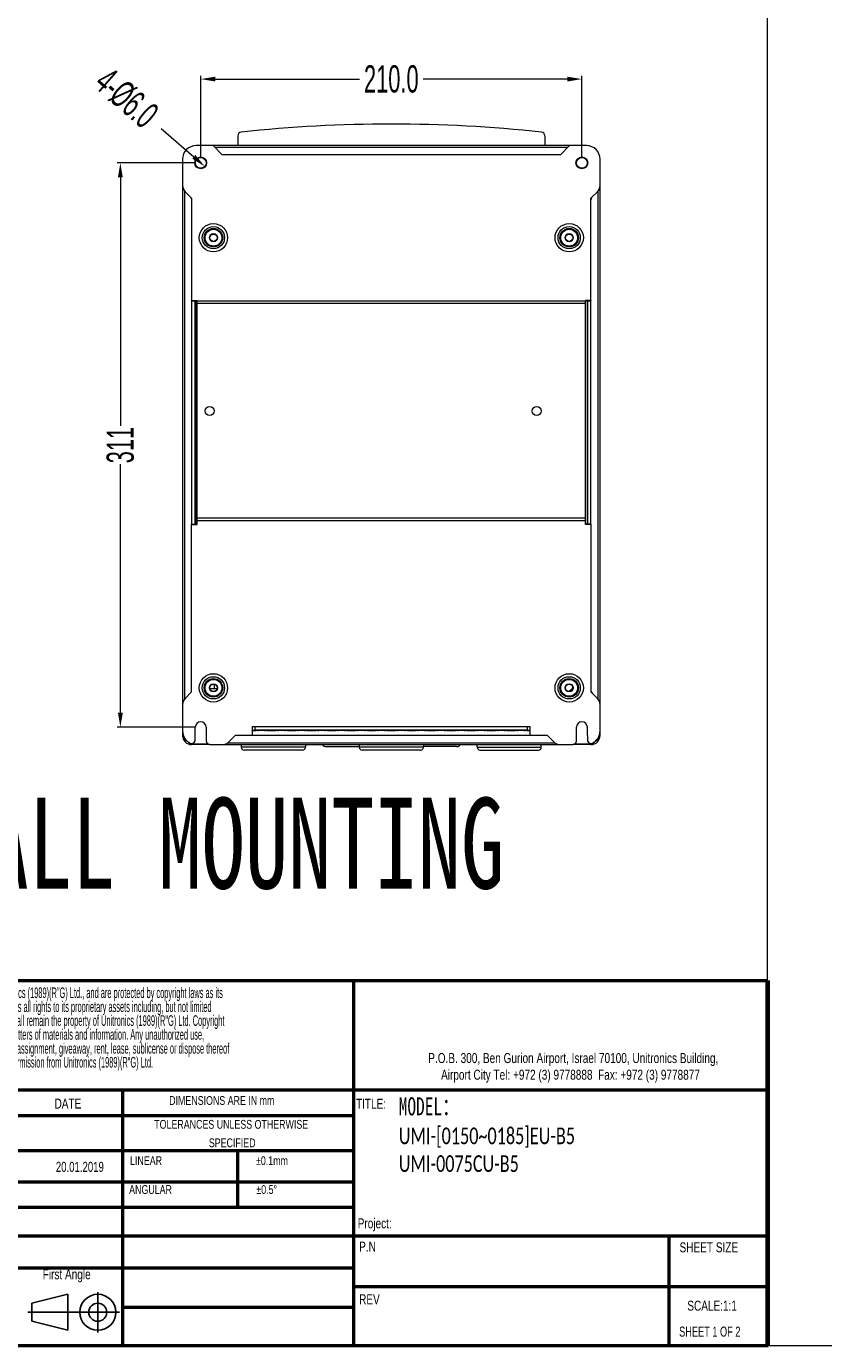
# Model space of a CAD drawing. Header units: millimetres. Extents: x -473 to 23648, y -382 to 1866.
# Tile 216 of 256: x 8236 to 8675, y -382 to 344. Entities that reach past the tile are written whole.
import ezdxf

# ---------------------------------------------------------------- set-up
doc = ezdxf.new("R2010")
doc.units = ezdxf.units.MM
doc.header["$LTSCALE"] = 80
doc.header["$PDMODE"] = 3
doc.header["$PDSIZE"] = 0.3
doc.layers.get('0').update_dxf_attribs({"linetype": 'CONTINUOUS'})
doc.layers.get('DEFPOINTS').update_dxf_attribs({"linetype": 'CONTINUOUS'})
for name, color, linetype in [('02___PRT_ALL_AXES', 7, 'CONTINUOUS'), ('09_ALL_ROUNDS', 7, 'CONTINUOUS'), ('10_ALL_CHAMFER', 7, 'CONTINUOUS'), ('20_ALL_FEATURES', 7, 'CONTINUOUS'), ('SLD-0', 7, 'CONTINUOUS')]:
    doc.layers.add(name, color=color, linetype=linetype)
doc.styles.add('SLDTEXTSTYLE0', font='TXT', dxfattribs={"width": 0.75})
doc.styles.add('SLDTEXTSTYLE1', font='TXT', dxfattribs={"width": 0.686449})
doc.styles.add('SLDTEXTSTYLE2', font='TXT', dxfattribs={"width": 0.6875})
doc.styles.add('SLDTEXTSTYLE3', font='TXT', dxfattribs={"width": 0.482098})
doc.styles.get("Standard").update_dxf_attribs({"font": 'technic_.ttf', "width": 0.7})
doc.dimstyles.get("Standard").update_dxf_attribs({"dimtxt": 3, "dimasz": 3, "dimexe": 0.18, "dimexo": 0.0625, "dimgap": 0.09, "dimtad": 1, "dimdsep": 46, "dimtxsty": 'STANDARD', "dimcen": 0.09, "dimadec": 0, "dimazin": 0, "dimtol": 1, "dimtp": 0.01, "dimtm": 0.01, "dimtfac": 1, "dimtofl": 0, "dimtmove": 0, "dimatfit": 3, "dimfxl": 1, "dimtolj": 1, "dimarcsym": 0})

# ---------------------------------------------------------------- blocks, each defined once
blk = doc.blocks.new('*D61')
at = {"color": 0, "lineweight": 0, "transparency": 16777216}
for p, q in [((8331.6, 272.5), (8331.6, 317.15)), ((8339.6, 315.35), (8419.01, 315.35)), ((8533.6, 315.35), (8454.19, 315.35)), ((8541.6, 272.5), (8541.6, 317.15))]:
    blk.add_line(p, q, dxfattribs=at)
for points in [[(8339.6, 316.68), (8339.6, 314.02), (8331.6, 315.35)], [(8533.6, 314.02), (8533.6, 316.68), (8541.6, 315.35)]]:
    blk.add_solid(points, dxfattribs=at)
at = {"layer": 'DEFPOINTS', "color": 0, "lineweight": 0, "transparency": 16777216}
for p in [(8541.6, 315.35), (8331.6, 270.7), (8541.6, 270.7)]:
    blk.add_point(p, dxfattribs=at)
at = {"color": 0, "lineweight": 0, "transparency": 16777216, "insert": (8436.6, 315.35), "char_height": 15, "attachment_point": 5}
blk.add_mtext('\\A1;210.0', dxfattribs=at)
blk = doc.blocks.new('*D71')
at = {"color": 0, "lineweight": 0, "transparency": 16777216}
for p, q in [((8328.3, 269.2), (8285.52, 269.2)), ((8287.32, 261.2), (8287.32, 124.29)), ((8287.32, -33.79), (8287.32, 103.11)), ((8328.3, -41.79), (8285.52, -41.79))]:
    blk.add_line(p, q, dxfattribs=at)
for points in [[(8288.66, 261.2), (8285.99, 261.2), (8287.32, 269.2)], [(8285.99, -33.79), (8288.66, -33.79), (8287.32, -41.79)]]:
    blk.add_solid(points, dxfattribs=at)
at = {"layer": 'DEFPOINTS', "color": 0, "lineweight": 0, "transparency": 16777216}
for p in [(8287.32, 269.2), (8330.1, 269.2), (8330.1, -41.79)]:
    blk.add_point(p, dxfattribs=at)
at = {"color": 0, "lineweight": 0, "transparency": 16777216, "insert": (8287.32, 113.7), "char_height": 15, "attachment_point": 5, "rotation": 90}
blk.add_mtext('\\A1;311', dxfattribs=at)
blk = doc.blocks.new('*D74')
at = {"color": 0, "lineweight": 0, "transparency": 16777216}
blk.add_line((8309.87, 288.16), (8327.83, 272.48), dxfattribs=at)
blk.add_solid([(8326.96, 271.48), (8328.71, 273.49), (8333.86, 267.23)], dxfattribs=at)
at = {"layer": 'DEFPOINTS', "color": 0, "lineweight": 0, "transparency": 16777216}
for p in [(8329.34, 271.17), (8333.86, 267.23)]:
    blk.add_point(p, dxfattribs=at)
at = {"color": 0, "lineweight": 0, "transparency": 16777216, "insert": (8290.68, 304.9), "char_height": 15, "attachment_point": 5, "rotation": 318.89671}
blk.add_mtext('\\A1;4-%%c6.0', dxfattribs=at)
blk = doc.blocks.new('Block1')
at = {"layer": 'SLD-0'}
for p, q in [((294.62, 17.06), (300.62, 18.56)), ((300.62, 18.56), (300.62, 12.56)), ((305.62, 18.94), (305.62, 12.19)), ((293.98, 15.56), (309.24, 15.56)), ((294.62, 14.06), (294.62, 17.06)), ((300.62, 12.56), (294.62, 14.06))]:
    blk.add_line(p, q, dxfattribs=at)
for radius in [3, 1.5]:
    blk.add_circle((305.62, 15.56), radius, dxfattribs=at)
blk = doc.blocks.new('SW_NOTE_0')
at = {"layer": 'SLD-0', "color": 0, "char_height": 1.5875, "attachment_point": 1, "style": 'SLDTEXTSTYLE3'}
for s, insert in [('The above constitute the property of Unitronics (1989)(R"G) Ltd., and are protected by copyright laws as its', (0, 2.05)), ('"creation". Unitronics (1989)(R"G) Ltd. retains all rights to its proprietary assets including, but not limited', (0, -0.04)), ('to the drawings, sketches and drafts, and shall remain the property of Unitronics (1989)(R"G) Ltd. Copyright', (0, -2.12)), ('protection claimed includes all forms and matters of materials and information. Any unauthorized use,', (0, -4.2)), ('copying, quoting, sale, distribution, transfer, assignment, giveaway, rent, lease, sublicense or dispose thereof', (0, -6.29)), ('are strictly prohibited without prior written permission from Unitronics (1989)(R"G) Ltd.', (0, -8.37))]:
    blk.add_mtext(s, dxfattribs=dict(at, insert=insert))
blk = doc.blocks.new('SW_NOTE_1')
at = {"layer": 'SLD-0', "color": 0, "attachment_point": 2, "style": 'SLDTEXTSTYLE0'}
for s, insert, char_height in [('TOLERANCES UNLESS OTHERWISE', (13.54, 1.71), 1.3229), ('SPECIFIED', (13.69, -1.06), 1.323)]:
    blk.add_mtext(s, dxfattribs=dict(at, insert=insert, char_height=char_height))
blk = doc.blocks.new('SW_NOTE_2')
at = {"color": 0, "linetype": 'Continuous', "lineweight": 0, "char_height": 1.5, "attachment_point": 2, "style": 'SLDTEXTSTYLE0'}
for s, insert in [('P.O.B. 300, Ben Gurion Airport, Israel 70100, Unitronics Building,', (29.41, 1.93)), ('Airport City Tel: +972 (3) 9778888  Fax: +972 (3) 9778877', (28.99, -0.57))]:
    blk.add_mtext(s, dxfattribs=dict(at, insert=insert))

msp = doc.modelspace()

# ---------------------------------------------------------------- linework, layer by layer
at = {"color": 0, "lineweight": 0}
for p, q in [((8643.84, -382.445), (8643.84, 784.392)), ((7268.152, -382.445), (9857.679, -382.445))]:
    msp.add_line(p, q, dxfattribs=at)
at = {"color": 0, "linetype": 'Continuous', "lineweight": 0}
for p, q in [((8534.841, 278.698), (8338.364, 278.698)), ((8533.843, 277.698), (8339.362, 277.698)), ((8321.603, 256.769), (8321.603, -29.373)), ((8551.603, -29.373), (8551.603, 256.769)), ((8322.603, 253.839), (8322.603, -26.443)), ((8550.603, -26.443), (8550.603, 253.839)), ((8346.462, -50.302), (8526.743, -50.302)), ((8343.532, -51.302), (8529.674, -51.302)), ((8353.953, -51.302), (8353.953, -52.802)), ((8389.253, -52.802), (8353.953, -52.802)), ((8387.753, -54.302), (8355.453, -54.302)), ((8389.253, -51.302), (8389.253, -52.802)), ((8400.753, -52.452), (8418.953, -52.452)), ((8418.953, -51.302), (8418.953, -52.802)), ((8454.253, -52.802), (8418.953, -52.802)), ((8452.753, -54.302), (8420.453, -54.302)), ((8454.253, -51.302), (8454.253, -52.802)), ((8472.453, -52.452), (8454.253, -52.452)), ((8483.953, -52.802), (8483.953, -51.302)), ((8483.953, -52.802), (8519.253, -52.802)), ((8485.453, -54.302), (8517.753, -54.302)), ((8519.253, -52.802), (8519.253, -51.302))]:
    msp.add_line(p, q, dxfattribs=at)
at = {"color": 7, "linetype": 'Continuous', "lineweight": 50}
for p, q in [((8145.464, -181.234), (8643.84, -181.234)), ((8415.804, -181.234), (8415.804, -382.445)), ((8643.84, -241.643), (8145.562, -241.643)), ((8288.71, -382.445), (8288.71, -241.643)), ((8415.804, -255.913), (8145.586, -255.913)), ((8415.804, -275.109), (8145.617, -275.109)), ((8351.932, -275.109), (8351.932, -306.431)), ((8415.804, -292.479), (8145.645, -292.479)), ((8415.804, -306.431), (8145.668, -306.431)), ((8147.656, -321.948), (8643.84, -321.948)), ((8589.679, -382.445), (8589.679, -321.948)), ((8288.71, -339.685), (8145.722, -339.685)), ((8643.84, -349.988), (8415.804, -349.988)), ((8145.792, -382.445), (8644.167, -382.445))]:
    msp.add_line(p, q, dxfattribs=at)
at = {"color": 7, "linetype": 'Continuous', "lineweight": 70}
msp.add_line((8643.84, -181.234), (8643.84, -382.445), dxfattribs=at)
at = {"color": 7, "linetype": 'Continuous', "lineweight": 35}
msp.add_line((8644.005, -241.643), (8643.84, -241.643), dxfattribs=at)
at = {"linetype": 'Continuous', "lineweight": 50}
for p, q in [((8415.804, -339.685), (8288.71, -339.685)), ((8415.804, -361.507), (8288.71, -361.507))]:
    msp.add_line(p, q, dxfattribs=at)
at = {"color": 0, "linetype": 'Continuous', "lineweight": 0}
for centre, radius, start, end in [((8355.453, -52.802), 1.5, 180, 270), ((8387.753, -52.802), 1.5, 270, 0), ((8400.753, -49.952), 2.5, 212.736822, 270), ((8420.453, -52.802), 1.5, 180, 270), ((8452.753, -52.802), 1.5, 270, 0), ((8472.453, -49.952), 2.5, 270, 327.263178), ((8485.453, -52.802), 1.5, 180, 270), ((8517.753, -52.802), 1.5, 270, 0)]:
    msp.add_arc(centre, radius, start, end, dxfattribs=at)
at = {"layer": '02___PRT_ALL_AXES', "color": 0, "linetype": 'Continuous', "lineweight": 0}
for p, q in [((8543.603, 170.02), (8543.821, 170.02)), ((8543.603, 168.82), (8543.821, 168.82)), ((8543.603, 80.42), (8543.821, 80.42)), ((8543.603, 79.22), (8543.821, 79.22)), ((8328.603, -46.312), (8328.603, -41.789)), ((8334.603, -41.789), (8334.603, -44.312)), ((8538.603, -44.312), (8538.603, -41.789)), ((8544.603, -46.312), (8544.603, -41.789))]:
    msp.add_line(p, q, dxfattribs=at)
for centre, radius in [((8331.603, 269.198), 3.25), ((8541.603, 269.198), 3.25), ((8336.503, 132.488), 2.5), ((8516.703, 132.488), 2.5)]:
    msp.add_circle(centre, radius, dxfattribs=at)
for centre, radius, start, end in [((8533.283, -18.522), 3.5, 280.503064, 340.351998), ((8331.603, -41.789), 3, 0, 180), ((8541.603, -41.789), 3, 0, 180)]:
    msp.add_arc(centre, radius, start, end, dxfattribs=at)
at = {"layer": '09_ALL_ROUNDS', "color": 0, "linetype": 'Continuous', "lineweight": 0}
for p, q in [((8534.841, 278.698), (8338.364, 278.698)), ((8533.843, 277.698), (8339.362, 277.698)), ((8321.603, 256.769), (8321.603, -29.373)), ((8551.603, -29.373), (8551.603, 256.769)), ((8322.603, 253.839), (8322.603, -26.443)), ((8550.603, -26.443), (8550.603, 253.839)), ((8326.603, 193.188), (8326.603, 193.388)), ((8546.603, 193.388), (8546.603, 193.188)), ((8326.603, 69.988), (8326.603, 70.188)), ((8546.603, 70.188), (8546.603, 69.988)), ((8340.513, -20.502), (8336.692, -20.502)), ((8346.462, -50.302), (8526.743, -50.302)), ((8513.103, -46.302), (8360.103, -46.302)), ((8335.833, -51.147), (8326.603, -51.147)), ((8326.603, -51.147), (8326.603, -51.302)), ((8336.603, -51.302), (8326.603, -51.302)), ((8343.532, -51.302), (8529.674, -51.302)), ((8546.603, -51.302), (8536.603, -51.302)), ((8546.603, -51.147), (8537.372, -51.147)), ((8546.603, -51.302), (8546.603, -51.147))]:
    msp.add_line(p, q, dxfattribs=at)
for centre, radius, start, end in [((8324.603, 248.869), 2, 15, 45), ((8548.603, 248.869), 2, 150, 180), ((8324.603, -21.474), 2, 330, 0), ((8548.603, -21.474), 2, 195, 225), ((8326.603, -46.302), 5, 180.000591, 269.990164), ((8326.603, -49.147), 2, 200.613807, 269.999891), ((8351.431, -48.302), 2, 105, 135), ((8521.774, -48.302), 2, 60, 87.686906), ((8546.603, -46.302), 5, 270.007148, 0.000984), ((8546.603, -49.147), 2, 270.000267, 339.403137)]:
    msp.add_arc(centre, radius, start, end, dxfattribs=at)
for points, knots in [([(8321.603, -46.302), (8321.603, -46.599), (8321.703, -47.201), (8322.14, -48.008), (8322.816, -48.646), (8323.41, -48.932), (8323.74, -49.027), (8323.773, -49.036)], [0, 0, 0, 0, 0.8913445, 1.7916768, 2.7063648, 3.6351866, 3.7361741, 3.7361741, 3.7361741, 3.7361741]), ([(8549.433, -49.036), (8549.465, -49.027), (8549.795, -48.932), (8550.39, -48.646), (8551.065, -48.008), (8551.502, -47.201), (8551.603, -46.599), (8551.603, -46.302)], [0, 0, 0, 0, 0.1009876, 1.0298094, 1.9444974, 2.8448297, 3.7361742, 3.7361742, 3.7361742, 3.7361742])]:
    msp.add_open_spline(points, degree=3, knots=knots, dxfattribs=at)
at = {"layer": '10_ALL_CHAMFER', "color": 0, "linetype": 'Continuous', "lineweight": 0}
for p, q in [((8326.603, 193.188), (8329.354, 193.188)), ((8328.604, 70.188), (8328.604, 193.188)), ((8329.358, 69.988), (8329.358, 193.388)), ((8543.851, 69.988), (8543.851, 193.388)), ((8543.851, 193.188), (8546.603, 193.188)), ((8544.601, 193.188), (8544.601, 70.188)), ((8326.603, 70.188), (8329.354, 70.188)), ((8546.603, 70.188), (8543.851, 70.188))]:
    msp.add_line(p, q, dxfattribs=at)
at = {"layer": '20_ALL_FEATURES', "color": 0, "linetype": 'Continuous', "lineweight": 0}
for p, q in [((8352.11, 284.134), (8352.11, 278.698)), ((8521.096, 284.134), (8521.096, 278.698)), ((8338.364, 278.698), (8329.103, 278.698)), ((8343.364, 273.688), (8338.364, 278.698)), ((8534.841, 278.698), (8529.841, 273.688)), ((8544.103, 278.698), (8534.841, 278.698)), ((8321.603, 271.198), (8321.603, 256.769)), ((8529.841, 273.688), (8343.364, 273.688)), ((8551.603, 256.769), (8551.603, 271.198)), ((8323.067, 253.233), (8326.603, 249.698)), ((8326.603, 249.698), (8326.603, 193.388)), ((8546.603, 249.698), (8550.138, 253.233)), ((8546.603, 193.388), (8546.603, 249.698)), ((8326.603, 193.388), (8329.603, 193.388)), ((8326.603, 193.188), (8326.603, 70.188)), ((8329.603, 69.988), (8329.603, 193.388)), ((8329.603, 193.188), (8543.603, 193.188)), ((8543.603, 191.688), (8329.603, 191.688)), ((8543.603, 69.988), (8543.603, 193.388)), ((8546.603, 193.388), (8543.603, 193.388)), ((8546.603, 70.188), (8546.603, 193.188)), ((8329.603, 73.688), (8543.603, 73.688)), ((8326.603, -22.302), (8326.603, 69.988)), ((8326.603, 69.988), (8329.603, 69.988)), ((8329.603, 72.188), (8543.603, 72.188)), ((8546.603, 69.988), (8543.603, 69.988)), ((8546.603, 69.988), (8546.603, -22.302)), ((8339.103, -20.502), (8339.103, -18.152)), ((8326.603, -22.302), (8323.067, -25.838)), ((8550.138, -25.838), (8546.603, -22.302)), ((8321.603, -29.373), (8321.603, -43.802)), ((8551.603, -43.802), (8551.603, -29.373)), ((8360.103, -41.312), (8513.103, -41.312)), ((8360.103, -46.312), (8360.103, -41.312)), ((8513.103, -43.547), (8360.103, -43.547)), ((8361.603, -43.312), (8361.603, -41.312)), ((8511.603, -43.312), (8361.603, -43.312)), ((8364.359, -43.312), (8364.504, -43.529)), ((8364.504, -43.529), (8364.504, -43.312)), ((8365.702, -43.529), (8365.702, -43.312)), ((8365.846, -43.312), (8365.702, -43.529)), ((8375.359, -43.312), (8375.504, -43.529)), ((8375.504, -43.529), (8375.504, -43.312)), ((8376.702, -43.529), (8376.702, -43.312)), ((8376.846, -43.312), (8376.702, -43.529)), ((8386.359, -43.312), (8386.504, -43.529)), ((8386.504, -43.529), (8386.504, -43.312)), ((8387.702, -43.529), (8387.702, -43.312)), ((8387.846, -43.312), (8387.702, -43.529)), ((8397.359, -43.312), (8397.504, -43.529)), ((8397.504, -43.529), (8397.504, -43.312)), ((8398.702, -43.529), (8398.702, -43.312)), ((8398.846, -43.312), (8398.702, -43.529)), ((8408.359, -43.312), (8408.504, -43.529)), ((8408.504, -43.529), (8408.504, -43.312)), ((8409.702, -43.529), (8409.702, -43.312)), ((8409.846, -43.312), (8409.702, -43.529)), ((8419.359, -43.312), (8419.504, -43.529)), ((8419.504, -43.529), (8419.504, -43.312)), ((8420.702, -43.529), (8420.702, -43.312)), ((8420.846, -43.312), (8420.702, -43.529)), ((8430.359, -43.312), (8430.504, -43.529)), ((8430.504, -43.529), (8430.504, -43.312)), ((8431.702, -43.529), (8431.702, -43.312)), ((8431.846, -43.312), (8431.702, -43.529)), ((8441.359, -43.312), (8441.504, -43.529)), ((8441.504, -43.529), (8441.504, -43.312)), ((8442.702, -43.529), (8442.702, -43.312)), ((8442.846, -43.312), (8442.702, -43.529)), ((8452.359, -43.312), (8452.504, -43.529)), ((8452.504, -43.529), (8452.504, -43.312)), ((8453.702, -43.529), (8453.702, -43.312)), ((8453.846, -43.312), (8453.702, -43.529)), ((8463.359, -43.312), (8463.504, -43.529)), ((8463.504, -43.529), (8463.504, -43.312)), ((8464.702, -43.529), (8464.702, -43.312)), ((8464.846, -43.312), (8464.702, -43.529)), ((8474.359, -43.312), (8474.504, -43.529)), ((8474.504, -43.529), (8474.504, -43.312)), ((8475.702, -43.529), (8475.702, -43.312)), ((8475.846, -43.312), (8475.702, -43.529)), ((8485.359, -43.312), (8485.504, -43.529)), ((8485.504, -43.529), (8485.504, -43.312)), ((8486.702, -43.529), (8486.702, -43.312)), ((8486.846, -43.312), (8486.702, -43.529)), ((8496.359, -43.312), (8496.504, -43.529)), ((8496.504, -43.529), (8496.504, -43.312)), ((8497.702, -43.529), (8497.702, -43.312)), ((8497.846, -43.312), (8497.702, -43.529)), ((8507.359, -43.312), (8507.504, -43.529)), ((8507.504, -43.529), (8507.504, -43.312)), ((8508.702, -43.529), (8508.702, -43.312)), ((8508.846, -43.312), (8508.702, -43.529)), ((8511.603, -43.312), (8511.603, -41.312)), ((8513.103, -46.312), (8513.103, -41.312)), ((8321.603, -43.802), (8321.603, -46.302)), ((8328.603, -48.701), (8328.603, -46.312)), ((8334.603, -44.312), (8334.603, -49.302)), ((8347.067, -49.838), (8350.592, -46.312)), ((8360.103, -46.312), (8350.592, -46.312)), ((8522.613, -46.312), (8513.103, -46.312)), ((8522.613, -46.312), (8526.138, -49.838)), ((8538.603, -49.302), (8538.603, -44.312)), ((8544.603, -46.312), (8544.603, -48.701)), ((8551.603, -46.302), (8551.603, -43.802)), ((8336.603, -51.302), (8343.532, -51.302)), ((8529.674, -51.302), (8536.603, -51.302))]:
    msp.add_line(p, q, dxfattribs=at)
for centre, radius in [((8331.603, 269.198), 3), ((8541.603, 269.198), 3), ((8338.603, 227.948), 7.802), ((8338.603, 227.948), 6.126), ((8338.603, 227.948), 5.107), ((8534.603, 227.948), 7.802), ((8534.603, 227.948), 6.126), ((8534.603, 227.948), 5.107), ((8338.603, 227.948), 4.628), ((8338.603, 227.948), 2.25), ((8338.603, 227.948), 2), ((8534.603, 227.948), 4.628), ((8534.603, 227.948), 2.25), ((8534.603, 227.948), 2), ((8338.603, -20.052), 7.802), ((8338.603, -20.052), 6.126), ((8534.603, -20.052), 7.802), ((8534.603, -20.052), 6.126), ((8338.603, -20.052), 5.107), ((8338.603, -20.052), 4.628), ((8338.603, -20.052), 2.25), ((8338.603, -20.052), 2), ((8534.603, -20.052), 5.107), ((8534.603, -20.052), 4.628), ((8534.603, -20.052), 2.25), ((8534.603, -20.052), 2)]:
    msp.add_circle(centre, radius, dxfattribs=at)
for centre, radius, start, end in [((8354.109, 284.134), 1.999, 96.163704, 180.009209), ((8436.612, -480.086), 770.66, 90.000705, 96.161631), ((8436.592, -480.098), 770.672, 83.838416, 89.999248), ((8519.096, 284.134), 1.999, 359.990785, 83.836303), ((8329.103, 271.198), 7.5, 90, 180), ((8544.103, 271.198), 7.5, 0, 90), ((8326.603, 256.769), 5, 180, 225), ((8546.603, 256.769), 5, 315, 0), ((8326.603, -29.373), 5, 135, 180), ((8546.603, -29.373), 5, 0, 45), ((8329.103, -43.802), 7.5, 180, 242.964308), ((8326.603, -48.701), 2, 242.964308, 0), ((8336.603, -49.302), 2, 180, 270), ((8343.532, -46.302), 5, 270, 315), ((8529.674, -46.302), 5, 225, 270), ((8536.603, -49.302), 2, 270, 0), ((8546.603, -48.701), 2, 180, 297.035692), ((8544.103, -43.802), 7.5, 297.035692, 0)]:
    msp.add_arc(centre, radius, start, end, dxfattribs=at)
for points, knots in [([(8360.103, -43.301), (8360.348, -43.3), (8360.848, -43.3), (8361.348, -43.311), (8361.603, -43.31)], [0, 0, 0, 0, 0.7360658, 1.5000639, 1.5000639, 1.5000639, 1.5000639]), ([(8360.103, -43.38), (8360.348, -43.379), (8360.965, -43.378), (8361.582, -43.395), (8361.954, -43.383)], [0, 0, 0, 0, 0.7360708, 1.8511439, 1.8511439, 1.8511439, 1.8511439]), ([(8360.103, -43.458), (8360.348, -43.458), (8360.965, -43.457), (8361.582, -43.473), (8361.954, -43.461)], [0, 0, 0, 0, 0.7360708, 1.8511439, 1.8511439, 1.8511439, 1.8511439]), ([(8362.839, -43.385), (8363.026, -43.412), (8363.188, -43.474), (8363.603, -43.326), (8363.603, -43.391)], [0, 0, 0, 0, 0.56816709, 0.7639685, 0.7639685, 0.7639685, 0.7639685]), ([(8362.839, -43.464), (8363.026, -43.49), (8363.188, -43.552), (8363.603, -43.404), (8363.603, -43.47)], [0, 0, 0, 0, 0.56816709, 0.7639685, 0.7639685, 0.7639685, 0.7639685]), ([(8368.251, -43.383), (8368.623, -43.395), (8369.407, -43.374), (8370.603, -43.384), (8371.798, -43.374), (8372.582, -43.395), (8372.954, -43.383)], [0, 0, 0, 0, 1.1150732, 2.351139, 3.5872049, 4.7022781, 4.7022781, 4.7022781, 4.7022781]), ([(8368.251, -43.461), (8368.623, -43.473), (8369.407, -43.452), (8370.603, -43.463), (8371.798, -43.452), (8372.582, -43.473), (8372.954, -43.461)], [0, 0, 0, 0, 1.1150732, 2.351139, 3.5872049, 4.7022781, 4.7022781, 4.7022781, 4.7022781]), ([(8373.839, -43.385), (8374.026, -43.412), (8374.188, -43.474), (8374.603, -43.326), (8374.603, -43.391)], [0, 0, 0, 0, 0.56816709, 0.7639685, 0.7639685, 0.7639685, 0.7639685]), ([(8373.839, -43.464), (8374.026, -43.49), (8374.188, -43.552), (8374.603, -43.404), (8374.603, -43.47)], [0, 0, 0, 0, 0.56816709, 0.7639685, 0.7639685, 0.7639685, 0.7639685]), ([(8379.251, -43.383), (8379.623, -43.395), (8380.407, -43.374), (8381.603, -43.384), (8382.798, -43.374), (8383.582, -43.395), (8383.954, -43.383)], [0, 0, 0, 0, 1.1150732, 2.351139, 3.5872049, 4.7022781, 4.7022781, 4.7022781, 4.7022781]), ([(8379.251, -43.461), (8379.623, -43.473), (8380.407, -43.452), (8381.603, -43.463), (8382.798, -43.452), (8383.582, -43.473), (8383.954, -43.461)], [0, 0, 0, 0, 1.1150732, 2.351139, 3.5872049, 4.7022781, 4.7022781, 4.7022781, 4.7022781]), ([(8384.839, -43.385), (8385.026, -43.412), (8385.188, -43.474), (8385.603, -43.326), (8385.603, -43.391)], [0, 0, 0, 0, 0.56816709, 0.7639685, 0.7639685, 0.7639685, 0.7639685]), ([(8384.839, -43.464), (8385.026, -43.49), (8385.188, -43.552), (8385.603, -43.404), (8385.603, -43.47)], [0, 0, 0, 0, 0.56816709, 0.7639685, 0.7639685, 0.7639685, 0.7639685]), ([(8390.251, -43.383), (8390.623, -43.395), (8391.407, -43.374), (8392.603, -43.384), (8393.798, -43.374), (8394.582, -43.395), (8394.954, -43.383)], [0, 0, 0, 0, 1.1150732, 2.351139, 3.5872049, 4.7022781, 4.7022781, 4.7022781, 4.7022781]), ([(8390.251, -43.461), (8390.623, -43.473), (8391.407, -43.452), (8392.603, -43.463), (8393.798, -43.452), (8394.582, -43.473), (8394.954, -43.461)], [0, 0, 0, 0, 1.1150732, 2.351139, 3.5872049, 4.7022781, 4.7022781, 4.7022781, 4.7022781]), ([(8395.839, -43.385), (8396.026, -43.412), (8396.188, -43.474), (8396.603, -43.326), (8396.603, -43.391)], [0, 0, 0, 0, 0.56816709, 0.7639685, 0.7639685, 0.7639685, 0.7639685]), ([(8395.839, -43.464), (8396.026, -43.49), (8396.188, -43.552), (8396.603, -43.404), (8396.603, -43.47)], [0, 0, 0, 0, 0.56816709, 0.7639685, 0.7639685, 0.7639685, 0.7639685]), ([(8401.251, -43.383), (8401.623, -43.395), (8402.407, -43.374), (8403.603, -43.384), (8404.798, -43.374), (8405.582, -43.395), (8405.954, -43.383)], [0, 0, 0, 0, 1.1150732, 2.351139, 3.5872049, 4.7022781, 4.7022781, 4.7022781, 4.7022781]), ([(8401.251, -43.461), (8401.623, -43.473), (8402.407, -43.452), (8403.603, -43.463), (8404.798, -43.452), (8405.582, -43.473), (8405.954, -43.461)], [0, 0, 0, 0, 1.1150732, 2.351139, 3.5872049, 4.7022781, 4.7022781, 4.7022781, 4.7022781]), ([(8406.839, -43.385), (8407.026, -43.412), (8407.188, -43.474), (8407.603, -43.326), (8407.603, -43.391)], [0, 0, 0, 0, 0.56816709, 0.7639685, 0.7639685, 0.7639685, 0.7639685]), ([(8406.839, -43.464), (8407.026, -43.49), (8407.188, -43.552), (8407.603, -43.404), (8407.603, -43.47)], [0, 0, 0, 0, 0.56816709, 0.7639685, 0.7639685, 0.7639685, 0.7639685]), ([(8412.251, -43.383), (8412.623, -43.395), (8413.407, -43.374), (8414.603, -43.384), (8415.798, -43.374), (8416.582, -43.395), (8416.954, -43.383)], [0, 0, 0, 0, 1.1150732, 2.351139, 3.5872049, 4.7022781, 4.7022781, 4.7022781, 4.7022781]), ([(8412.251, -43.461), (8412.623, -43.473), (8413.407, -43.452), (8414.603, -43.463), (8415.798, -43.452), (8416.582, -43.473), (8416.954, -43.461)], [0, 0, 0, 0, 1.1150732, 2.351139, 3.5872049, 4.7022781, 4.7022781, 4.7022781, 4.7022781]), ([(8417.839, -43.385), (8418.026, -43.412), (8418.188, -43.474), (8418.603, -43.326), (8418.603, -43.391)], [0, 0, 0, 0, 0.56816709, 0.7639685, 0.7639685, 0.7639685, 0.7639685]), ([(8417.839, -43.464), (8418.026, -43.49), (8418.188, -43.552), (8418.603, -43.404), (8418.603, -43.47)], [0, 0, 0, 0, 0.56816709, 0.7639685, 0.7639685, 0.7639685, 0.7639685]), ([(8423.251, -43.383), (8423.623, -43.395), (8424.407, -43.374), (8425.603, -43.384), (8426.798, -43.374), (8427.582, -43.395), (8427.954, -43.383)], [0, 0, 0, 0, 1.1150732, 2.351139, 3.5872049, 4.7022781, 4.7022781, 4.7022781, 4.7022781]), ([(8423.251, -43.461), (8423.623, -43.473), (8424.407, -43.452), (8425.603, -43.463), (8426.798, -43.452), (8427.582, -43.473), (8427.954, -43.461)], [0, 0, 0, 0, 1.1150732, 2.351139, 3.5872049, 4.7022781, 4.7022781, 4.7022781, 4.7022781]), ([(8428.839, -43.385), (8429.026, -43.412), (8429.188, -43.474), (8429.603, -43.326), (8429.603, -43.391)], [0, 0, 0, 0, 0.56816709, 0.7639685, 0.7639685, 0.7639685, 0.7639685]), ([(8428.839, -43.464), (8429.026, -43.49), (8429.188, -43.552), (8429.603, -43.404), (8429.603, -43.47)], [0, 0, 0, 0, 0.56816709, 0.7639685, 0.7639685, 0.7639685, 0.7639685]), ([(8434.251, -43.383), (8434.623, -43.395), (8435.407, -43.374), (8436.603, -43.384), (8437.798, -43.374), (8438.582, -43.395), (8438.954, -43.383)], [0, 0, 0, 0, 1.1150732, 2.351139, 3.5872049, 4.7022781, 4.7022781, 4.7022781, 4.7022781]), ([(8434.251, -43.461), (8434.623, -43.473), (8435.407, -43.452), (8436.603, -43.463), (8437.798, -43.452), (8438.582, -43.473), (8438.954, -43.461)], [0, 0, 0, 0, 1.1150732, 2.351139, 3.5872049, 4.7022781, 4.7022781, 4.7022781, 4.7022781]), ([(8439.839, -43.385), (8440.026, -43.412), (8440.188, -43.474), (8440.603, -43.326), (8440.603, -43.391)], [0, 0, 0, 0, 0.56816709, 0.7639685, 0.7639685, 0.7639685, 0.7639685]), ([(8439.839, -43.464), (8440.026, -43.49), (8440.188, -43.552), (8440.603, -43.404), (8440.603, -43.47)], [0, 0, 0, 0, 0.56816709, 0.7639685, 0.7639685, 0.7639685, 0.7639685]), ([(8445.251, -43.383), (8445.623, -43.395), (8446.407, -43.374), (8447.603, -43.384), (8448.798, -43.374), (8449.582, -43.395), (8449.954, -43.383)], [0, 0, 0, 0, 1.1150732, 2.351139, 3.5872049, 4.7022781, 4.7022781, 4.7022781, 4.7022781]), ([(8445.251, -43.461), (8445.623, -43.473), (8446.407, -43.452), (8447.603, -43.463), (8448.798, -43.452), (8449.582, -43.473), (8449.954, -43.461)], [0, 0, 0, 0, 1.1150732, 2.351139, 3.5872049, 4.7022781, 4.7022781, 4.7022781, 4.7022781]), ([(8450.839, -43.385), (8451.026, -43.412), (8451.188, -43.474), (8451.603, -43.326), (8451.603, -43.391)], [0, 0, 0, 0, 0.56816709, 0.7639685, 0.7639685, 0.7639685, 0.7639685]), ([(8450.839, -43.464), (8451.026, -43.49), (8451.188, -43.552), (8451.603, -43.404), (8451.603, -43.47)], [0, 0, 0, 0, 0.56816709, 0.7639685, 0.7639685, 0.7639685, 0.7639685]), ([(8456.251, -43.383), (8456.623, -43.395), (8457.407, -43.374), (8458.603, -43.384), (8459.798, -43.374), (8460.582, -43.395), (8460.954, -43.383)], [0, 0, 0, 0, 1.1150732, 2.351139, 3.5872049, 4.7022781, 4.7022781, 4.7022781, 4.7022781]), ([(8456.251, -43.461), (8456.623, -43.473), (8457.407, -43.452), (8458.603, -43.463), (8459.798, -43.452), (8460.582, -43.473), (8460.954, -43.461)], [0, 0, 0, 0, 1.1150732, 2.351139, 3.5872049, 4.7022781, 4.7022781, 4.7022781, 4.7022781]), ([(8461.839, -43.385), (8462.026, -43.412), (8462.188, -43.474), (8462.603, -43.326), (8462.603, -43.391)], [0, 0, 0, 0, 0.56816709, 0.7639685, 0.7639685, 0.7639685, 0.7639685]), ([(8461.839, -43.464), (8462.026, -43.49), (8462.188, -43.552), (8462.603, -43.404), (8462.603, -43.47)], [0, 0, 0, 0, 0.56816709, 0.7639685, 0.7639685, 0.7639685, 0.7639685]), ([(8467.251, -43.383), (8467.623, -43.395), (8468.407, -43.374), (8469.603, -43.384), (8470.798, -43.374), (8471.582, -43.395), (8471.954, -43.383)], [0, 0, 0, 0, 1.1150732, 2.351139, 3.5872049, 4.7022781, 4.7022781, 4.7022781, 4.7022781]), ([(8467.251, -43.461), (8467.623, -43.473), (8468.407, -43.452), (8469.603, -43.463), (8470.798, -43.452), (8471.582, -43.473), (8471.954, -43.461)], [0, 0, 0, 0, 1.1150732, 2.351139, 3.5872049, 4.7022781, 4.7022781, 4.7022781, 4.7022781]), ([(8472.839, -43.385), (8473.026, -43.412), (8473.188, -43.474), (8473.603, -43.326), (8473.603, -43.391)], [0, 0, 0, 0, 0.56816709, 0.7639685, 0.7639685, 0.7639685, 0.7639685]), ([(8472.839, -43.464), (8473.026, -43.49), (8473.188, -43.552), (8473.603, -43.404), (8473.603, -43.47)], [0, 0, 0, 0, 0.56816709, 0.7639685, 0.7639685, 0.7639685, 0.7639685]), ([(8478.251, -43.383), (8478.623, -43.395), (8479.407, -43.374), (8480.603, -43.384), (8481.798, -43.374), (8482.582, -43.395), (8482.954, -43.383)], [0, 0, 0, 0, 1.1150732, 2.351139, 3.5872049, 4.7022781, 4.7022781, 4.7022781, 4.7022781]), ([(8478.251, -43.461), (8478.623, -43.473), (8479.407, -43.452), (8480.603, -43.463), (8481.798, -43.452), (8482.582, -43.473), (8482.954, -43.461)], [0, 0, 0, 0, 1.1150732, 2.351139, 3.5872049, 4.7022781, 4.7022781, 4.7022781, 4.7022781]), ([(8483.839, -43.385), (8484.026, -43.412), (8484.188, -43.474), (8484.603, -43.326), (8484.603, -43.391)], [0, 0, 0, 0, 0.56816709, 0.7639685, 0.7639685, 0.7639685, 0.7639685]), ([(8483.839, -43.464), (8484.026, -43.49), (8484.188, -43.552), (8484.603, -43.404), (8484.603, -43.47)], [0, 0, 0, 0, 0.56816709, 0.7639685, 0.7639685, 0.7639685, 0.7639685]), ([(8489.251, -43.383), (8489.623, -43.395), (8490.407, -43.374), (8491.603, -43.384), (8492.798, -43.374), (8493.582, -43.395), (8493.954, -43.383)], [0, 0, 0, 0, 1.1150732, 2.351139, 3.5872049, 4.7022781, 4.7022781, 4.7022781, 4.7022781]), ([(8489.251, -43.461), (8489.623, -43.473), (8490.407, -43.452), (8491.603, -43.463), (8492.798, -43.452), (8493.582, -43.473), (8493.954, -43.461)], [0, 0, 0, 0, 1.1150732, 2.351139, 3.5872049, 4.7022781, 4.7022781, 4.7022781, 4.7022781]), ([(8494.839, -43.385), (8495.026, -43.412), (8495.188, -43.474), (8495.603, -43.326), (8495.603, -43.391)], [0, 0, 0, 0, 0.56816709, 0.7639685, 0.7639685, 0.7639685, 0.7639685]), ([(8494.839, -43.464), (8495.026, -43.49), (8495.188, -43.552), (8495.603, -43.404), (8495.603, -43.47)], [0, 0, 0, 0, 0.56816709, 0.7639685, 0.7639685, 0.7639685, 0.7639685]), ([(8500.251, -43.383), (8500.623, -43.395), (8501.407, -43.374), (8502.603, -43.384), (8503.798, -43.374), (8504.582, -43.395), (8504.954, -43.383)], [0, 0, 0, 0, 1.1150732, 2.351139, 3.5872049, 4.7022781, 4.7022781, 4.7022781, 4.7022781]), ([(8500.251, -43.461), (8500.623, -43.473), (8501.407, -43.452), (8502.603, -43.463), (8503.798, -43.452), (8504.582, -43.473), (8504.954, -43.461)], [0, 0, 0, 0, 1.1150732, 2.351139, 3.5872049, 4.7022781, 4.7022781, 4.7022781, 4.7022781]), ([(8505.839, -43.385), (8506.026, -43.412), (8506.188, -43.474), (8506.603, -43.326), (8506.603, -43.391)], [0, 0, 0, 0, 0.56816709, 0.7639685, 0.7639685, 0.7639685, 0.7639685]), ([(8505.839, -43.464), (8506.026, -43.49), (8506.188, -43.552), (8506.603, -43.404), (8506.603, -43.47)], [0, 0, 0, 0, 0.56816709, 0.7639685, 0.7639685, 0.7639685, 0.7639685]), ([(8511.251, -43.383), (8511.623, -43.395), (8512.24, -43.378), (8512.857, -43.379), (8513.103, -43.38)], [0, 0, 0, 0, 1.1150732, 1.8511439, 1.8511439, 1.8511439, 1.8511439]), ([(8511.251, -43.461), (8511.623, -43.473), (8512.24, -43.457), (8512.857, -43.458), (8513.103, -43.458)], [0, 0, 0, 0, 1.1150732, 1.8511439, 1.8511439, 1.8511439, 1.8511439]), ([(8511.603, -43.31), (8511.857, -43.311), (8512.357, -43.3), (8512.857, -43.3), (8513.103, -43.301)], [0, 0, 0, 0, 0.7639981, 1.5000639, 1.5000639, 1.5000639, 1.5000639])]:
    msp.add_open_spline(points, degree=3, knots=knots, dxfattribs=at)
for points in [[(8361.954, -43.383), (8362.249, -43.373), (8362.547, -43.343), (8362.839, -43.385)], [(8361.954, -43.461), (8362.249, -43.452), (8362.547, -43.422), (8362.839, -43.464)], [(8366.603, -43.391), (8366.603, -43.326), (8366.735, -43.371), (8366.798, -43.388)], [(8366.603, -43.47), (8366.603, -43.404), (8366.735, -43.45), (8366.798, -43.466)], [(8366.798, -43.388), (8366.981, -43.436), (8367.179, -43.412), (8367.367, -43.385)], [(8366.798, -43.466), (8366.981, -43.515), (8367.179, -43.49), (8367.367, -43.464)], [(8367.367, -43.385), (8367.659, -43.343), (8367.957, -43.373), (8368.251, -43.383)], [(8367.367, -43.464), (8367.659, -43.422), (8367.957, -43.452), (8368.251, -43.461)], [(8372.954, -43.383), (8373.249, -43.373), (8373.547, -43.343), (8373.839, -43.385)], [(8372.954, -43.461), (8373.249, -43.452), (8373.547, -43.422), (8373.839, -43.464)], [(8377.603, -43.391), (8377.603, -43.326), (8377.735, -43.371), (8377.798, -43.388)], [(8377.603, -43.47), (8377.603, -43.404), (8377.735, -43.45), (8377.798, -43.466)], [(8377.798, -43.388), (8377.981, -43.436), (8378.179, -43.412), (8378.367, -43.385)], [(8377.798, -43.466), (8377.981, -43.515), (8378.179, -43.49), (8378.367, -43.464)], [(8378.367, -43.385), (8378.659, -43.343), (8378.957, -43.373), (8379.251, -43.383)], [(8378.367, -43.464), (8378.659, -43.422), (8378.957, -43.452), (8379.251, -43.461)], [(8383.954, -43.383), (8384.249, -43.373), (8384.547, -43.343), (8384.839, -43.385)], [(8383.954, -43.461), (8384.249, -43.452), (8384.547, -43.422), (8384.839, -43.464)], [(8388.603, -43.391), (8388.603, -43.326), (8388.735, -43.371), (8388.798, -43.388)], [(8388.603, -43.47), (8388.603, -43.404), (8388.735, -43.45), (8388.798, -43.466)], [(8388.798, -43.388), (8388.981, -43.436), (8389.179, -43.412), (8389.367, -43.385)], [(8388.798, -43.466), (8388.981, -43.515), (8389.179, -43.49), (8389.367, -43.464)], [(8389.367, -43.385), (8389.659, -43.343), (8389.957, -43.373), (8390.251, -43.383)], [(8389.367, -43.464), (8389.659, -43.422), (8389.957, -43.452), (8390.251, -43.461)], [(8394.954, -43.383), (8395.249, -43.373), (8395.547, -43.343), (8395.839, -43.385)], [(8394.954, -43.461), (8395.249, -43.452), (8395.547, -43.422), (8395.839, -43.464)], [(8399.603, -43.391), (8399.603, -43.326), (8399.735, -43.371), (8399.798, -43.388)], [(8399.603, -43.47), (8399.603, -43.404), (8399.735, -43.45), (8399.798, -43.466)], [(8399.798, -43.388), (8399.981, -43.436), (8400.179, -43.412), (8400.367, -43.385)], [(8399.798, -43.466), (8399.981, -43.515), (8400.179, -43.49), (8400.367, -43.464)], [(8400.367, -43.385), (8400.659, -43.343), (8400.957, -43.373), (8401.251, -43.383)], [(8400.367, -43.464), (8400.659, -43.422), (8400.957, -43.452), (8401.251, -43.461)], [(8405.954, -43.383), (8406.249, -43.373), (8406.547, -43.343), (8406.839, -43.385)], [(8405.954, -43.461), (8406.249, -43.452), (8406.547, -43.422), (8406.839, -43.464)], [(8410.603, -43.391), (8410.603, -43.326), (8410.735, -43.371), (8410.798, -43.388)], [(8410.603, -43.47), (8410.603, -43.404), (8410.735, -43.45), (8410.798, -43.466)], [(8410.798, -43.388), (8410.981, -43.436), (8411.179, -43.412), (8411.367, -43.385)], [(8410.798, -43.466), (8410.981, -43.515), (8411.179, -43.49), (8411.367, -43.464)], [(8411.367, -43.385), (8411.659, -43.343), (8411.957, -43.373), (8412.251, -43.383)], [(8411.367, -43.464), (8411.659, -43.422), (8411.957, -43.452), (8412.251, -43.461)], [(8416.954, -43.383), (8417.249, -43.373), (8417.547, -43.343), (8417.839, -43.385)], [(8416.954, -43.461), (8417.249, -43.452), (8417.547, -43.422), (8417.839, -43.464)], [(8421.603, -43.391), (8421.603, -43.326), (8421.735, -43.371), (8421.798, -43.388)], [(8421.603, -43.47), (8421.603, -43.404), (8421.735, -43.45), (8421.798, -43.466)], [(8421.798, -43.388), (8421.981, -43.436), (8422.179, -43.412), (8422.367, -43.385)], [(8421.798, -43.466), (8421.981, -43.515), (8422.179, -43.49), (8422.367, -43.464)], [(8422.367, -43.385), (8422.659, -43.343), (8422.957, -43.373), (8423.251, -43.383)], [(8422.367, -43.464), (8422.659, -43.422), (8422.957, -43.452), (8423.251, -43.461)], [(8427.954, -43.383), (8428.249, -43.373), (8428.547, -43.343), (8428.839, -43.385)], [(8427.954, -43.461), (8428.249, -43.452), (8428.547, -43.422), (8428.839, -43.464)], [(8432.603, -43.391), (8432.603, -43.326), (8432.735, -43.371), (8432.798, -43.388)], [(8432.603, -43.47), (8432.603, -43.404), (8432.735, -43.45), (8432.798, -43.466)], [(8432.798, -43.388), (8432.981, -43.436), (8433.179, -43.412), (8433.367, -43.385)], [(8432.798, -43.466), (8432.981, -43.515), (8433.179, -43.49), (8433.367, -43.464)], [(8433.367, -43.385), (8433.659, -43.343), (8433.957, -43.373), (8434.251, -43.383)], [(8433.367, -43.464), (8433.659, -43.422), (8433.957, -43.452), (8434.251, -43.461)], [(8438.954, -43.383), (8439.249, -43.373), (8439.547, -43.343), (8439.839, -43.385)], [(8438.954, -43.461), (8439.249, -43.452), (8439.547, -43.422), (8439.839, -43.464)], [(8443.603, -43.391), (8443.603, -43.326), (8443.735, -43.371), (8443.798, -43.388)], [(8443.603, -43.47), (8443.603, -43.404), (8443.735, -43.45), (8443.798, -43.466)], [(8443.798, -43.388), (8443.981, -43.436), (8444.179, -43.412), (8444.367, -43.385)], [(8443.798, -43.466), (8443.981, -43.515), (8444.179, -43.49), (8444.367, -43.464)], [(8444.367, -43.385), (8444.659, -43.343), (8444.957, -43.373), (8445.251, -43.383)], [(8444.367, -43.464), (8444.659, -43.422), (8444.957, -43.452), (8445.251, -43.461)], [(8449.954, -43.383), (8450.249, -43.373), (8450.547, -43.343), (8450.839, -43.385)], [(8449.954, -43.461), (8450.249, -43.452), (8450.547, -43.422), (8450.839, -43.464)], [(8454.603, -43.391), (8454.603, -43.326), (8454.735, -43.371), (8454.798, -43.388)], [(8454.603, -43.47), (8454.603, -43.404), (8454.735, -43.45), (8454.798, -43.466)], [(8454.798, -43.388), (8454.981, -43.436), (8455.179, -43.412), (8455.367, -43.385)], [(8454.798, -43.466), (8454.981, -43.515), (8455.179, -43.49), (8455.367, -43.464)], [(8455.367, -43.385), (8455.659, -43.343), (8455.957, -43.373), (8456.251, -43.383)], [(8455.367, -43.464), (8455.659, -43.422), (8455.957, -43.452), (8456.251, -43.461)], [(8460.954, -43.383), (8461.249, -43.373), (8461.547, -43.343), (8461.839, -43.385)], [(8460.954, -43.461), (8461.249, -43.452), (8461.547, -43.422), (8461.839, -43.464)], [(8465.603, -43.391), (8465.603, -43.326), (8465.735, -43.371), (8465.798, -43.388)], [(8465.603, -43.47), (8465.603, -43.404), (8465.735, -43.45), (8465.798, -43.466)], [(8465.798, -43.388), (8465.981, -43.436), (8466.179, -43.412), (8466.367, -43.385)], [(8465.798, -43.466), (8465.981, -43.515), (8466.179, -43.49), (8466.367, -43.464)], [(8466.367, -43.385), (8466.659, -43.343), (8466.957, -43.373), (8467.251, -43.383)], [(8466.367, -43.464), (8466.659, -43.422), (8466.957, -43.452), (8467.251, -43.461)], [(8471.954, -43.383), (8472.249, -43.373), (8472.547, -43.343), (8472.839, -43.385)], [(8471.954, -43.461), (8472.249, -43.452), (8472.547, -43.422), (8472.839, -43.464)], [(8476.603, -43.391), (8476.603, -43.326), (8476.735, -43.371), (8476.798, -43.388)], [(8476.603, -43.47), (8476.603, -43.404), (8476.735, -43.45), (8476.798, -43.466)], [(8476.798, -43.388), (8476.981, -43.436), (8477.179, -43.412), (8477.367, -43.385)], [(8476.798, -43.466), (8476.981, -43.515), (8477.179, -43.49), (8477.367, -43.464)], [(8477.367, -43.385), (8477.659, -43.343), (8477.957, -43.373), (8478.251, -43.383)], [(8477.367, -43.464), (8477.659, -43.422), (8477.957, -43.452), (8478.251, -43.461)], [(8482.954, -43.383), (8483.249, -43.373), (8483.547, -43.343), (8483.839, -43.385)], [(8482.954, -43.461), (8483.249, -43.452), (8483.547, -43.422), (8483.839, -43.464)], [(8487.603, -43.391), (8487.603, -43.326), (8487.735, -43.371), (8487.798, -43.388)], [(8487.603, -43.47), (8487.603, -43.404), (8487.735, -43.45), (8487.798, -43.466)], [(8487.798, -43.388), (8487.981, -43.436), (8488.179, -43.412), (8488.367, -43.385)], [(8487.798, -43.466), (8487.981, -43.515), (8488.179, -43.49), (8488.367, -43.464)], [(8488.367, -43.385), (8488.659, -43.343), (8488.957, -43.373), (8489.251, -43.383)], [(8488.367, -43.464), (8488.659, -43.422), (8488.957, -43.452), (8489.251, -43.461)], [(8493.954, -43.383), (8494.249, -43.373), (8494.547, -43.343), (8494.839, -43.385)], [(8493.954, -43.461), (8494.249, -43.452), (8494.547, -43.422), (8494.839, -43.464)], [(8498.603, -43.391), (8498.603, -43.326), (8498.735, -43.371), (8498.798, -43.388)], [(8498.603, -43.47), (8498.603, -43.404), (8498.735, -43.45), (8498.798, -43.466)], [(8498.798, -43.388), (8498.981, -43.436), (8499.179, -43.412), (8499.367, -43.385)], [(8498.798, -43.466), (8498.981, -43.515), (8499.179, -43.49), (8499.367, -43.464)], [(8499.367, -43.385), (8499.659, -43.343), (8499.957, -43.373), (8500.251, -43.383)], [(8499.367, -43.464), (8499.659, -43.422), (8499.957, -43.452), (8500.251, -43.461)], [(8504.954, -43.383), (8505.249, -43.373), (8505.547, -43.343), (8505.839, -43.385)], [(8504.954, -43.461), (8505.249, -43.452), (8505.547, -43.422), (8505.839, -43.464)], [(8509.603, -43.391), (8509.603, -43.326), (8509.735, -43.371), (8509.798, -43.388)], [(8509.603, -43.47), (8509.603, -43.404), (8509.735, -43.45), (8509.798, -43.466)], [(8509.798, -43.388), (8509.981, -43.436), (8510.179, -43.412), (8510.367, -43.385)], [(8509.798, -43.466), (8509.981, -43.515), (8510.179, -43.49), (8510.367, -43.464)], [(8510.367, -43.385), (8510.659, -43.343), (8510.957, -43.373), (8511.251, -43.383)], [(8510.367, -43.464), (8510.659, -43.422), (8510.957, -43.452), (8511.251, -43.461)]]:
    msp.add_open_spline(points, degree=3, dxfattribs=at)

# ---------------------------------------------------------------- block references
at = {"color": 7, "linetype": 'Continuous', "lineweight": 0, "xscale": 3.67488, "yscale": 3.67488, "zscale": 3.67488}
msp.add_blockref('SW_NOTE_2', (8428.791, -228.344), dxfattribs=at)
at = {"color": 7, "linetype": 'Continuous', "xscale": 3.307392, "yscale": 3.307392, "zscale": 3.307392}
msp.add_blockref('Block1', (7264.08, -415.548), dxfattribs=at)
at = {"layer": 'SLD-0', "xscale": 3.67488, "yscale": 3.67488, "zscale": 3.67488}
for name, p in [('SW_NOTE_0', (8150.323, -192.647)), ('SW_NOTE_1', (8298.639, -264.385))]:
    msp.add_blockref(name, p, dxfattribs=at)

# ---------------------------------------------------------------- texts
at = {"color": 0, "lineweight": 0, "insert": (8189.259, -80.622), "char_height": 50, "width": 378.46729, "attachment_point": 1}
msp.add_mtext('{\\fSimSun|b0|i0|c134|p2;WALL MOUNTING}', dxfattribs=at)
at = {"color": 7, "linetype": 'Continuous', "lineweight": 0, "attachment_point": 1}
for s, insert, char_height, style in [('DATE', (8251.046, -246.352), 5.5123, 'SLDTEXTSTYLE0'), ('TITLE:', (8417.132, -246.472), 5.5123, 'SLDTEXTSTYLE0'), ('P.N', (8418.869, -325.101), 5.5123, 'SLDTEXTSTYLE0'), ('SCALE:1:1', (8599.681, -357.687), 5.5123, 'SLDTEXTSTYLE0'), ('SHEET 1 OF 2', (8595.172, -371.972), 5.51232, 'SLDTEXTSTYLE2')]:
    msp.add_mtext(s, dxfattribs=dict(at, insert=insert, char_height=char_height, style=style))
at = {"lineweight": 0, "insert": (8440.721, -245.622), "char_height": 10, "width": 138.45004, "attachment_point": 1}
msp.add_mtext('{\\fSimSun|b0|i0|c0|p2;MODEL\\fSimSun|b0|i0|c134|p2;：\\fSimSun|b0|i0|c177|p2;\\P\\fCalibri|b0|i0|c0|p34;\\H0.91667x;UMI-[0150~0185]EU-B5\\fCalibri|b0|i0|c177|p34;\\P\\fCalibri|b0|i0|c0|p34;UMI-0075CU-B5}', dxfattribs=at)
at = {"layer": 'SLD-0', "attachment_point": 1}
for s, insert, char_height, style in [('DIMENSIONS ARE IN mm', (8314.223, -244.956), 4.86156, 'SLDTEXTSTYLE0'), ('{\\fArial|b0|i0|c177|p34;20.01.2019}', (8251.777, -281.195), 5.51232, 'SLDTEXTSTYLE1'), ('LINEAR', (8292.662, -278.117), 4.8616, 'SLDTEXTSTYLE0'), ('±0.1mm', (8362.072, -278.117), 4.8616, 'SLDTEXTSTYLE0'), ('ANGULAR', (8292.168, -294.022), 4.8616, 'SLDTEXTSTYLE0'), ('±0.5°', (8362.246, -294.022), 4.8616, 'SLDTEXTSTYLE0'), ('Project:', (8418.095, -312.323), 5.5123, 'SLDTEXTSTYLE0'), ('SHEET SIZE', (8595.432, -325.532), 5.5123, 'SLDTEXTSTYLE0'), ('First Angle', (8244.548, -340.384), 5.51232, 'SLDTEXTSTYLE0'), ('REV', (8418.869, -354.172), 5.5123, 'SLDTEXTSTYLE0')]:
    msp.add_mtext(s, dxfattribs=dict(at, insert=insert, char_height=char_height, style=style))

# ---------------------------------------------------------------- dimensions: what is measured, and where the dimension line sits
at = {"color": 3, "lineweight": 0}
dim = msp.add_diameter_dim_2p(p1=(8329.342, 271.17), p2=(8333.863, 267.226), text='4-<>', dimstyle='STANDARD', override={"dimtxt": 15, "dimasz": 8, "dimexe": 1.8, "dimexo": 1.8, "dimtad": 0, "dimdec": 1, "dimzin": 0, "dimdsep": 0, "dimcen": 0.5, "dimtol": 0, "dimtdec": 4, "dimtzin": 0, "dimlwd": 0, "dimlwe": 0}, dxfattribs=at)
dim.commit()
dim.dimension.update_dxf_attribs({"geometry": '*D74', "text_midpoint": (8280.34, 293.056), "dimtype": 163})
dim = msp.add_linear_dim(base=(8541.603, 315.348), p1=(8331.603, 270.698), p2=(8541.603, 270.698), dimstyle='STANDARD', override={"dimtxt": 15, "dimasz": 8, "dimexe": 1.8, "dimexo": 1.8, "dimtad": 0, "dimdec": 1, "dimzin": 0, "dimdsep": 0, "dimcen": 0.5, "dimtol": 0, "dimtdec": 4, "dimtzin": 0, "dimlwd": 0, "dimlwe": 0}, dxfattribs=at)
dim.commit()
dim.dimension.update_dxf_attribs({"geometry": '*D61', "text_midpoint": (8436.603, 315.348), "dimtype": 160})
dim = msp.add_linear_dim(base=(8287.323, 269.198), p1=(8330.103, -41.789), p2=(8330.103, 269.198), angle=90, text='311', dimstyle='STANDARD', override={"dimtxt": 15, "dimasz": 8, "dimexe": 1.8, "dimexo": 1.8, "dimtad": 0, "dimdec": 1, "dimzin": 0, "dimdsep": 0, "dimcen": 0.5, "dimtol": 0, "dimtdec": 4, "dimtzin": 0, "dimlwd": 0, "dimlwe": 0}, dxfattribs=at)
dim.commit()
dim.dimension.update_dxf_attribs({"geometry": '*D71', "text_midpoint": (8287.323, 113.705), "dimtype": 160})

doc.saveas('drawing.dxf')
